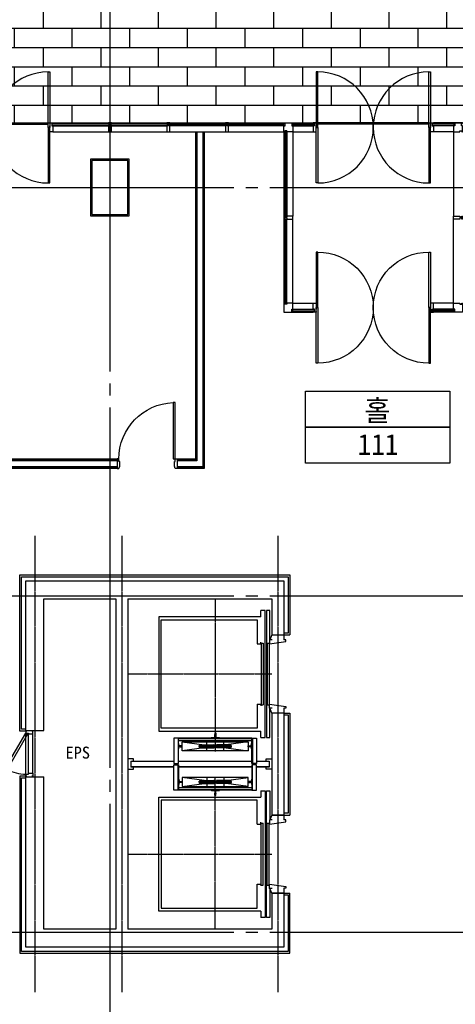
# Model space of a CAD drawing. Header units: millimetres. Extents: x 3753571 to 3837671, y -5256172 to -5196772.
# Tile 4 of 10: x 3784833 to 3792088, y -5235713 to -5219319. Entities that reach past the tile are written whole.
import ezdxf
from ezdxf.enums import TextEntityAlignment as Align

# ---------------------------------------------------------------- set-up
doc = ezdxf.new("R2010")
doc.units = ezdxf.units.MM
doc.header["$MEASUREMENT"] = 0
doc.linetypes.add('CEN', pattern=[66, 60, -2, 2, -2])
for name, color, linetype in [('CEN', 13, 'CEN'), ('CEN-1', 13, 'CEN'), ('DO', 7, 'CONTINUOUS'), ('door', 4, 'CONTINUOUS'), ('ELEV CAR', 8, 'CONTINUOUS'), ('FIN', 6, 'CONTINUOUS'), ('HA1', 8, 'CONTINUOUS'), ('RBO', 1, 'CONTINUOUS'), ('TE1', 3, 'CONTINUOUS'), ('TE2', 2, 'CONTINUOUS'), ('WA1', 2, 'CONTINUOUS'), ('WA3', 7, 'CONTINUOUS'), ('WIN1', 4, 'CONTINUOUS'), ('WIN2', 9, 'CONTINUOUS')]:
    doc.layers.add(name, color=color, linetype=linetype)
doc.styles.add('SDP-S', font='txt')
doc.styles.add('돋움체', font='txt')

# ---------------------------------------------------------------- blocks, each defined once
blk = doc.blocks.new('A$C64A614D3')
at = {"layer": 'ELEV CAR', "linetype": 'CEN'}
for p, q in [((1250, 0), (1250, -2400)), ((4250, 0), (4250, -2400)), ((0, -1455), (2540, -1455)), ((5500, -1455), (2960, -1455))]:
    blk.add_line(p, q, dxfattribs=at)
at = {"layer": 'ELEV CAR'}
for p, q in [((2700, -765), (2700, -49)), ((2800, -49), (2700, -49)), ((2706, -765), (2706, -49)), ((2794, -765), (2794, -49)), ((2800, -49), (2800, -765)), ((300, -2215), (300, -515)), ((300, -515), (2200, -515)), ((350, -555), (350, -2155)), ((2150, -555), (350, -555)), ((2150, -2155), (2150, -555)), ((2200, -515), (2200, -2215)), ((3300, -515), (3300, -2215)), ((5200, -515), (3300, -515)), ((3350, -2155), (3350, -555)), ((3350, -555), (5150, -555)), ((5150, -555), (5150, -2155)), ((5200, -2215), (5200, -515)), ((2318, -837), (2740, -837)), ((2324, -837), (2324, -2067)), ((2378, -904), (2528, -2005)), ((2378, -2005), (2528, -905)), ((2700, -2067), (2700, -843)), ((2706, -2067), (2706, -843)), ((3182, -837), (2760, -837)), ((2794, -2067), (2794, -843)), ((2800, -843), (2800, -2067)), ((3122, -904), (2972, -2005)), ((3122, -2005), (2972, -905)), ((3176, -837), (3176, -2067)), ((2428, -1192), (2428, -1436)), ((2428, -1192), (2432, -1192)), ((2428, -1192), (2432, -1192)), ((2428, -1192), (2432, -1192)), ((2428, -1192), (2432, -1192)), ((2432, -1192), (2432, -1436)), ((2432, -1192), (2432, -1195)), ((2432, -1192), (2432, -1195)), ((2438, -1194), (2441, -1194)), ((2438, -1194), (2441, -1194)), ((2438, -1194), (2438, -1434)), ((2438, -1194), (2444, -1194)), ((2438, -1194), (2444, -1194)), ((2444, -1194), (2444, -1434)), ((2450, -1194), (2450, -1434)), ((2456, -1194), (2450, -1194)), ((2456, -1194), (2450, -1194)), ((2453, -1449), (2453, -1179)), ((2456, -1194), (2453, -1194)), ((2456, -1194), (2453, -1194)), ((2456, -1194), (2456, -1434)), ((2468, -1194), (2462, -1194)), ((2462, -1194), (2462, -1434)), ((2462, -1194), (2462, -1434)), ((2468, -1194), (2465, -1194)), ((2468, -1194), (2468, -1434)), ((2475, -1192), (2474, -1195)), ((2475, -1192), (2474, -1195)), ((2478, -1192), (2475, -1192)), ((2478, -1192), (2475, -1192)), ((2475, -1192), (2475, -1436)), ((2478, -1192), (2475, -1192)), ((2478, -1192), (2475, -1192)), ((2478, -1192), (2478, -1436)), ((3022, -1192), (3025, -1192)), ((3022, -1192), (3025, -1192)), ((3022, -1192), (3022, -1436)), ((3022, -1192), (3025, -1192)), ((3022, -1192), (3025, -1192)), ((3025, -1192), (3026, -1195)), ((3025, -1192), (3025, -1436)), ((3025, -1192), (3026, -1195)), ((3032, -1194), (3032, -1434)), ((3032, -1194), (3038, -1194)), ((3032, -1194), (3035, -1194)), ((3038, -1194), (3038, -1434)), ((3038, -1194), (3038, -1434)), ((3044, -1194), (3044, -1434)), ((3044, -1194), (3047, -1194)), ((3044, -1194), (3047, -1194)), ((3044, -1194), (3050, -1194)), ((3044, -1194), (3050, -1194)), ((3047, -1449), (3047, -1179)), ((3050, -1194), (3050, -1434)), ((3062, -1194), (3056, -1194)), ((3062, -1194), (3056, -1194)), ((3056, -1194), (3056, -1434)), ((3062, -1194), (3059, -1194)), ((3062, -1194), (3059, -1194)), ((3062, -1194), (3062, -1434)), ((3072, -1192), (3068, -1192)), ((3072, -1192), (3068, -1192)), ((3068, -1192), (3068, -1436)), ((3068, -1192), (3068, -1195)), ((3072, -1192), (3068, -1192)), ((3072, -1192), (3068, -1192)), ((3068, -1192), (3068, -1195)), ((3072, -1192), (3072, -1436)), ((2229, -1464), (2229, -1449)), ((2231, -1447), (2260, -1447)), ((2231, -1466), (2260, -1466)), ((2303, -1450), (2263, -1450)), ((2263, -1463), (2303, -1463)), ((2310, -1393), (2308, -1445)), ((2308, -1468), (2310, -1513)), ((2318, -1388), (2315, -1388)), ((2318, -1388), (2315, -1388)), ((2318, -1524), (2318, -1388)), ((2517, -1314), (2389, -1314)), ((2428, -1436), (2432, -1436)), ((2428, -1436), (2432, -1436)), ((2428, -1719), (2428, -1474)), ((2428, -1474), (2432, -1474)), ((2428, -1474), (2432, -1474)), ((2432, -1436), (2432, -1433)), ((2432, -1719), (2432, -1474)), ((2432, -1474), (2432, -1477)), ((2438, -1434), (2444, -1434)), ((2438, -1434), (2444, -1434)), ((2456, -1434), (2450, -1434)), ((2453, -1461), (2453, -1731)), ((2468, -1434), (2462, -1434)), ((2475, -1436), (2474, -1433)), ((2475, -1474), (2474, -1477)), ((2478, -1436), (2475, -1436)), ((2478, -1436), (2475, -1436)), ((2475, -1719), (2475, -1474)), ((2478, -1474), (2475, -1474)), ((2478, -1474), (2475, -1474)), ((2478, -1719), (2478, -1474)), ((2983, -1314), (3111, -1314)), ((3022, -1436), (3025, -1436)), ((3022, -1436), (3025, -1436)), ((3022, -1719), (3022, -1474)), ((3022, -1474), (3025, -1474)), ((3022, -1474), (3025, -1474)), ((3025, -1436), (3026, -1433)), ((3025, -1719), (3025, -1474)), ((3025, -1474), (3026, -1477)), ((3032, -1434), (3038, -1434)), ((3044, -1434), (3050, -1434)), ((3047, -1461), (3047, -1731)), ((3062, -1434), (3056, -1434)), ((3062, -1434), (3056, -1434)), ((3068, -1436), (3068, -1433)), ((3072, -1436), (3068, -1436)), ((3072, -1436), (3068, -1436)), ((3068, -1719), (3068, -1474)), ((3072, -1474), (3068, -1474)), ((3072, -1474), (3068, -1474)), ((3068, -1474), (3068, -1477)), ((3072, -1719), (3072, -1474)), ((3182, -1524), (3182, -1388)), ((3182, -1388), (3185, -1388)), ((3182, -1388), (3185, -1388)), ((3190, -1393), (3192, -1445)), ((3192, -1468), (3190, -1513)), ((3197, -1450), (3237, -1450)), ((3237, -1463), (3197, -1463)), ((3269, -1447), (3240, -1447)), ((3269, -1466), (3240, -1466)), ((3271, -1464), (3271, -1449)), ((2310, -1513), (2310, -1520)), ((2315, -1524), (2318, -1524)), ((2517, -1596), (2389, -1596)), ((2438, -1476), (2444, -1476)), ((2438, -1476), (2444, -1476)), ((2438, -1716), (2438, -1476)), ((2444, -1716), (2444, -1476)), ((2450, -1716), (2450, -1476)), ((2456, -1476), (2450, -1476)), ((2456, -1716), (2456, -1476)), ((2468, -1476), (2462, -1476)), ((2462, -1716), (2462, -1476)), ((2462, -1716), (2462, -1476)), ((2468, -1716), (2468, -1476)), ((2983, -1596), (3111, -1596)), ((3032, -1476), (3038, -1476)), ((3032, -1716), (3032, -1476)), ((3038, -1716), (3038, -1476)), ((3038, -1716), (3038, -1476)), ((3044, -1716), (3044, -1476)), ((3044, -1476), (3050, -1476)), ((3050, -1716), (3050, -1476)), ((3062, -1476), (3056, -1476)), ((3062, -1476), (3056, -1476)), ((3056, -1716), (3056, -1476)), ((3062, -1716), (3062, -1476)), ((3185, -1524), (3182, -1524)), ((3190, -1513), (3190, -1520)), ((2428, -1719), (2432, -1719)), ((2428, -1719), (2432, -1719)), ((2428, -1719), (2432, -1719)), ((2428, -1719), (2432, -1719)), ((2432, -1719), (2432, -1715)), ((2432, -1719), (2432, -1715)), ((2438, -1716), (2441, -1716)), ((2438, -1716), (2441, -1716)), ((2438, -1716), (2444, -1716)), ((2438, -1716), (2444, -1716)), ((2456, -1716), (2450, -1716)), ((2456, -1716), (2450, -1716)), ((2456, -1716), (2453, -1716)), ((2456, -1716), (2453, -1716)), ((2468, -1716), (2462, -1716)), ((2468, -1716), (2465, -1716)), ((2475, -1719), (2474, -1715)), ((2475, -1719), (2474, -1715)), ((2478, -1719), (2475, -1719)), ((2478, -1719), (2475, -1719)), ((2478, -1719), (2475, -1719)), ((2478, -1719), (2475, -1719)), ((3022, -1719), (3025, -1719)), ((3022, -1719), (3025, -1719)), ((3022, -1719), (3025, -1719)), ((3022, -1719), (3025, -1719)), ((3025, -1719), (3026, -1715)), ((3025, -1719), (3026, -1715)), ((3032, -1716), (3035, -1716)), ((3032, -1716), (3038, -1716)), ((3044, -1716), (3047, -1716)), ((3044, -1716), (3047, -1716)), ((3044, -1716), (3050, -1716)), ((3044, -1716), (3050, -1716)), ((3062, -1716), (3056, -1716)), ((3062, -1716), (3056, -1716)), ((3062, -1716), (3059, -1716)), ((3062, -1716), (3059, -1716)), ((3068, -1719), (3068, -1715)), ((3068, -1719), (3068, -1715)), ((3072, -1719), (3068, -1719)), ((3072, -1719), (3068, -1719)), ((3072, -1719), (3068, -1719)), ((3072, -1719), (3068, -1719)), ((2318, -2073), (2740, -2073)), ((3182, -2073), (2760, -2073)), ((300, -2215), (195, -2215)), ((195, -2285), (195, -2215)), ((2305, -2285), (195, -2285)), ((350, -2155), (750, -2155)), ((750, -2215), (720, -2215)), ((735, -2220), (1765, -2220)), ((735, -2220), (735, -2255)), ((735, -2255), (1765, -2255)), ((750, -2155), (750, -2215)), ((1250, -2220), (1250, -2255)), ((1750, -2155), (2150, -2155)), ((1750, -2155), (1750, -2215)), ((1750, -2215), (1780, -2215)), ((1765, -2220), (1765, -2255)), ((2305, -2215), (2200, -2215)), ((2305, -2215), (2305, -2285)), ((2700, -2351), (2700, -2145)), ((2706, -2351), (2706, -2145)), ((2794, -2351), (2794, -2145)), ((2800, -2145), (2800, -2351)), ((3195, -2215), (3300, -2215)), ((3195, -2215), (3195, -2285)), ((3195, -2285), (5305, -2285)), ((3750, -2155), (3350, -2155)), ((3750, -2215), (3720, -2215)), ((4765, -2220), (3735, -2220)), ((3735, -2220), (3735, -2255)), ((4765, -2255), (3735, -2255)), ((3750, -2155), (3750, -2215)), ((4250, -2220), (4250, -2255)), ((5150, -2155), (4750, -2155)), ((4750, -2155), (4750, -2215)), ((4750, -2215), (4780, -2215)), ((4765, -2220), (4765, -2255)), ((5200, -2215), (5305, -2215)), ((5305, -2285), (5305, -2215)), ((195, -2310), (2305, -2310)), ((195, -2365), (195, -2310)), ((680, -2365), (195, -2365)), ((600, -2400), (680, -2365)), ((600, -2400), (600, -2600)), ((600, -2600), (600, -2400)), ((735, -2320), (1765, -2320)), ((735, -2320), (735, -2355)), ((735, -2355), (1765, -2355)), ((1250, -2310), (1250, -2355)), ((1765, -2320), (1765, -2355)), ((2305, -2365), (1820, -2365)), ((1900, -2400), (1820, -2365)), ((1900, -2600), (1900, -2400)), ((1900, -2400), (1900, -2600)), ((2305, -2310), (2305, -2365)), ((2800, -2351), (2700, -2351)), ((5305, -2310), (3195, -2310)), ((3195, -2310), (3195, -2365)), ((3195, -2365), (3680, -2365)), ((3600, -2400), (3680, -2365)), ((3600, -2600), (3600, -2400)), ((4765, -2320), (3735, -2320)), ((3735, -2320), (3735, -2355)), ((4765, -2355), (3735, -2355)), ((4250, -2310), (4250, -2355)), ((4765, -2320), (4765, -2355)), ((4820, -2365), (5305, -2365)), ((4900, -2400), (4820, -2365)), ((4900, -2400), (4900, -2600)), ((5305, -2365), (5305, -2310)), ((681, -2600), (600, -2600)), ((1900, -2600), (1819, -2600)), ((3681, -2600), (3600, -2600)), ((4900, -2600), (4819, -2600))]:
    blk.add_line(p, q, dxfattribs=at)
for points in [[(2800, -94), (2837, -94), (2837, 0), (2663, 0), (2663, -94), (2700, -94)], [(680, -2401), (680, -2361), (750, -2361), (711, -2630), (681, -2630), (681, -2600)], [(1820, -2401), (1820, -2361), (1750, -2361), (1789, -2630), (1819, -2630), (1819, -2600)], [(2800, -2306), (2837, -2306), (2837, -2400), (2663, -2400), (2663, -2306), (2700, -2306)], [(3680, -2401), (3680, -2361), (3750, -2361), (3711, -2630), (3681, -2630), (3681, -2600)], [(4820, -2401), (4820, -2361), (4750, -2361), (4789, -2630), (4819, -2630), (4819, -2600)]]:
    blk.add_lwpolyline(points, dxfattribs=at)
for points in [[(2318, -765), (2740, -765), (2740, -843), (2318, -843)], [(3182, -765), (2760, -765), (2760, -843), (3182, -843)], [(2318, -837), (2358, -837), (2358, -2067), (2318, -2067)], [(2528, -905), (2378, -905), (2378, -2005), (2528, -2005)], [(2408, -843), (2497, -843), (2497, -851), (2458, -855), (2458, -871), (2461, -873), (2461, -905), (2445, -905), (2445, -873), (2448, -871), (2448, -855), (2408, -851)], [(2972, -905), (3122, -905), (3122, -2005), (2972, -2005)], [(3092, -843), (3002, -843), (3002, -851), (3042, -855), (3042, -871), (3039, -873), (3039, -905), (3055, -905), (3055, -873), (3052, -871), (3052, -855), (3092, -851)], [(3182, -837), (3142, -837), (3142, -2067), (3182, -2067)], [(2318, -2145), (2740, -2145), (2740, -2067), (2318, -2067)], [(2408, -2067), (2497, -2067), (2497, -2060), (2458, -2056), (2458, -2039), (2461, -2037), (2461, -2005), (2445, -2005), (2445, -2037), (2448, -2039), (2448, -2056), (2408, -2060)], [(3182, -2145), (2760, -2145), (2760, -2067), (3182, -2067)], [(3092, -2067), (3002, -2067), (3002, -2060), (3042, -2056), (3042, -2039), (3039, -2037), (3039, -2005), (3055, -2005), (3055, -2037), (3052, -2039), (3052, -2056), (3092, -2060)]]:
    blk.add_lwpolyline(points, close=True, dxfattribs=at)
for centre, radius, start, end in [((2435, -1194), 3, 190.2367, 0), ((2435, -1194), 3, 190.2367, 0), ((2447, -1194), 3, 180, 0), ((2447, -1194), 3, 180, 0), ((2459, -1194), 3, 180, 0), ((2459, -1194), 3, 180, 0), ((2471, -1194), 3, 180, 349.7633), ((2471, -1194), 3, 180, 349.7633), ((3029, -1194), 3, 190.2367, 0), ((3029, -1194), 3, 190.2367, 0), ((3041, -1194), 3, 180, 0), ((3041, -1194), 3, 180, 0), ((3053, -1194), 3, 180, 0), ((3053, -1194), 3, 180, 0), ((3065, -1194), 3, 180, 349.7633), ((3065, -1194), 3, 180, 349.7633), ((2231, -1449), 2, 90, 180), ((2231, -1449), 2, 90, 180), ((2231, -1464), 2, 180, 270), ((2231, -1464), 2, 180, 270), ((2263, -1447), 3, 180, 270), ((2263, -1466), 3, 90, 180), ((2303, -1445), 5, 270, 356.6174), ((2303, -1468), 5, 3.3826, 90), ((2315, -1394), 5, 90, 176.6174), ((2315, -1394), 5, 90, 176.6174), ((2315, -1394), 5, 90, 176.6174), ((2435, -1434), 3, 0, 169.7633), ((2447, -1434), 3, 0, 180), ((2459, -1434), 3, 0, 180), ((2471, -1434), 3, 10.2367, 180), ((3029, -1434), 3, 0, 169.7633), ((3041, -1434), 3, 0, 180), ((3053, -1434), 3, 0, 180), ((3065, -1434), 3, 10.2367, 180), ((3185, -1394), 5, 3.3826, 90), ((3185, -1394), 5, 3.3826, 90), ((3185, -1394), 5, 3.3826, 90), ((3197, -1445), 5, 183.3826, 270), ((3197, -1468), 5, 90, 176.6174), ((3237, -1447), 3, 270, 0), ((3237, -1466), 3, 0, 90), ((3269, -1449), 2, 0, 90), ((3269, -1449), 2, 0, 90), ((3269, -1464), 2, 270, 0), ((3269, -1464), 2, 270, 0), ((2315, -1520), 5, 183.3826, 270), ((2435, -1476), 3, 190.2367, 0), ((2447, -1476), 3, 180, 0), ((2459, -1476), 3, 180, 0), ((2471, -1476), 3, 180, 349.7633), ((3029, -1476), 3, 190.2367, 0), ((3041, -1476), 3, 180, 0), ((3053, -1476), 3, 180, 0), ((3065, -1476), 3, 180, 349.7633), ((3185, -1520), 5, 270, 356.6174), ((2435, -1716), 3, 0, 169.7633), ((2435, -1716), 3, 0, 169.7633), ((2447, -1716), 3, 0, 180), ((2447, -1716), 3, 0, 180), ((2459, -1716), 3, 0, 180), ((2459, -1716), 3, 0, 180), ((2471, -1716), 3, 10.2367, 180), ((2471, -1716), 3, 10.2367, 180), ((3029, -1716), 3, 0, 169.7633), ((3029, -1716), 3, 0, 169.7633), ((3041, -1716), 3, 0, 180), ((3041, -1716), 3, 0, 180), ((3053, -1716), 3, 0, 180), ((3053, -1716), 3, 0, 180), ((3065, -1716), 3, 10.2367, 180), ((3065, -1716), 3, 10.2367, 180)]:
    blk.add_arc(centre, radius, start, end, dxfattribs=at)
blk = doc.blocks.new('D_750')
at = {"layer": 'DO', "color": 8}
for p, q in [((572803, -959540), (573487, -959540)), ((572818, -959588), (573472, -959588)), ((572818, -959660), (573472, -959660))]:
    blk.add_line(p, q, dxfattribs=at)
at = {"layer": 'DO'}
for points in [[(573487, -959540), (573469, -959571), (572878, -959229), (572895, -959199), (573487, -959540)], [(572770, -959560), (572770, -959540), (572803, -959540), (572803, -959588), (572818, -959588), (572818, -959660), (572770, -959660), (572770, -959640)], [(573520, -959560), (573520, -959540), (573487, -959540), (573487, -959588), (573472, -959588), (573472, -959660), (573520, -959660), (573520, -959640)]]:
    blk.add_lwpolyline(points, dxfattribs=at)
at = {"layer": 'DO', "color": 8}
blk.add_arc((573487, -959540), 684, 152.9331, 180, dxfattribs=at)
blk = doc.blocks.new('CW-1')
at = {"layer": 'door'}
for points in [[(704860, -1026992), (704879, -1026992), (704879, -1026980), (704829, -1026980), (704829, -1026992), (704848, -1026992)], [(704848, -1027028), (704829, -1027028), (704829, -1027130), (704879, -1027130), (704879, -1027028), (704860, -1027028)], [(704848, -1026992), (704848, -1027028)], [(704860, -1026992), (704860, -1027028)]]:
    blk.add_lwpolyline(points, dxfattribs=at)
blk = doc.blocks.new('D_1000 (160)')
at = {"layer": 'DO'}
for points in [[(734025, -989767), (734025, -989847), (734010, -989847), (734010, -989887), (733980, -989887), (733980, -989727), (734010, -989727), (734025, -989767)], [(734935, -989767), (734935, -989847), (734950, -989847), (734950, -989887), (734980, -989887), (734980, -989727), (734950, -989727), (734935, -989767)]]:
    blk.add_lwpolyline(points, dxfattribs=at)
blk.add_lwpolyline([(734950, -989887), (734950, -990826), (734915, -990826), (734915, -989887)], close=True, dxfattribs=at)
blk.add_arc((734950, -989887), 940, 180, 267.8662, dxfattribs=at)
blk = doc.blocks.new('CW-3')
at = {"layer": 'door'}
for points in [[(723064, -1003919), (723045, -1003919), (723045, -1003817), (723095, -1003817), (723095, -1003919), (723095, -1003919)], [(723095, -1003955), (723095, -1003955), (723095, -1003967), (723045, -1003967), (723045, -1003955), (723064, -1003955)], [(723064, -1003955), (723064, -1003919)], [(723095, -1003955), (723095, -1003919)]]:
    blk.add_lwpolyline(points, dxfattribs=at)
blk = doc.blocks.new('DO_2000')
at = {"layer": 'HA1'}
for p, q in [((636242, -1005289), (636242, -1005439)), ((636267, -1005419), (638117, -1005419)), ((636267, -1005439), (638117, -1005439))]:
    blk.add_line(p, q, dxfattribs=at)
at = {"layer": 'WIN1'}
for points in [[(636267, -1004439), (636242, -1004439), (636242, -1005364), (636267, -1005364)], [(638117, -1004439), (638142, -1004439), (638142, -1005364), (638117, -1005364)], [(636267, -1006289), (636242, -1006289), (636242, -1005364), (636267, -1005364)], [(638117, -1006289), (638142, -1006289), (638142, -1005364), (638117, -1005364)]]:
    blk.add_lwpolyline(points, close=True, dxfattribs=at)
for centre, start, end in [((636267, -1005364), 270, 90), ((638117, -1005364), 90, 270)]:
    blk.add_arc(centre, 925, start, end, dxfattribs=at)
at = {"layer": 'HA1'}
blk.add_blockref('CW-3', (-86853, -1472), dxfattribs=at)
at = {"layer": 'HA1', "xscale": -1}
blk.add_blockref('CW-3', (1361237, -1472), dxfattribs=at)
blk = doc.blocks.new('d_1900 1')
at = {"layer": 'HA1'}
blk.add_line((723707, -1182920), (723707, -1182770), dxfattribs=at)
at = {"layer": 'WIN1'}
for points in [[(721832, -1181920), (721807, -1181920), (721807, -1182845), (721832, -1182845)], [(723682, -1181920), (723707, -1181920), (723707, -1182845), (723682, -1182845)], [(721832, -1183770), (721807, -1183770), (721807, -1182845), (721832, -1182845)], [(723682, -1183770), (723707, -1183770), (723707, -1182845), (723682, -1182845)]]:
    blk.add_lwpolyline(points, close=True, dxfattribs=at)
for centre, start, end in [((721832, -1182845), 270, 90), ((723682, -1182845), 90, 270)]:
    blk.add_arc(centre, 925, start, end, dxfattribs=at)
at = {"layer": 'HA1', "xscale": -1, "rotation": 180}
blk.add_blockref('CW-3', (-1288, -2186737), dxfattribs=at)
at = {"layer": 'HA1', "rotation": 180}
blk.add_blockref('CW-3', (1446802, -2186737), dxfattribs=at)

msp = doc.modelspace()

# ---------------------------------------------------------------- hatches: boundary and pattern name
at = {"layer": 'HA1', "ltscale": 1000}
h = msp.add_hatch(dxfattribs=at)
h.set_pattern_fill('AR-BRSTD', color=256, scale=120)
h.set_pattern_definition([(0, (2862666.85, -4093561.58), (0, 320.04), []), (90, (2862666.85, -4093561.6), (-480, 320.04), [320.04, -320.04])])
h.paths.add_polyline_path([(3778334.29, -5217262.953), (3772534.29, -5217262.953), (3772534.29, -5221037.953), (3776259.29, -5221037.953), (3776259.29, -5242387.953), (3772534.29, -5242387.953), (3772534.29, -5247162.953), (3815734.29, -5247162.953), (3815734.29, -5217262.953), (3802234.29, -5217262.953)])
h.paths.add_polyline_path([(3810809.29, -5221037.953), (3810809.29, -5242387.953), (3792209.289, -5242387.953), (3792209.289, -5243887.952), (3789234.29, -5243887.953), (3789234.29, -5242387.953), (3777459.29, -5242387.953), (3777459.29, -5221037.953)], flags=16)
h.paths.add_polyline_path([(3786634.29, -5221662.953), (3786634.29, -5222562.953), (3786034.29, -5222562.953), (3786034.29, -5221662.953)], flags=0)
h.paths.add_polyline_path([(3793834.29, -5221662.953), (3794434.29, -5221662.953), (3794434.29, -5222562.953), (3793934.29, -5222562.953), (3793934.29, -5226662.953), (3794434.29, -5226662.953), (3794434.29, -5226762.953), (3793834.29, -5226762.953), (3793834.29, -5222562.953)], flags=0)
h.paths.add_polyline_path([(3778834.29, -5221662.953), (3778834.29, -5222562.953), (3778234.29, -5222562.953), (3778234.29, -5221662.953)], flags=0)
h.paths.add_polyline_path([(3785084.29, -5228562.953), (3789334.29, -5228562.953), (3789334.29, -5229562.953), (3789234.29, -5229562.953), (3789134.29, -5229562.953), (3789134.29, -5230862.953), (3789234.29, -5230862.953), (3789334.29, -5230862.953), (3789334.29, -5232562.953), (3789234.29, -5232562.953), (3789134.29, -5232562.953), (3789134.29, -5233862.953), (3789234.29, -5233862.953), (3789334.29, -5233862.953), (3789334.29, -5234862.953), (3785084.29, -5234862.953)], flags=0)
h.paths.add_polyline_path([(3789304.29, -5228592.953), (3789304.29, -5229532.953), (3789234.29, -5229532.953), (3789234.29, -5228662.953), (3786534.29, -5228662.953), (3786534.29, -5234762.953), (3789234.29, -5234762.953), (3789234.29, -5233892.953), (3789304.29, -5233892.953), (3789304.29, -5234832.953), (3784864.29, -5234832.953), (3784864.29, -5231942.953), (3784934.29, -5231942.953), (3784934.29, -5234762.953), (3786534.29, -5234762.953), (3786534.29, -5228662.953), (3784934.29, -5228662.953), (3784934.29, -5231132.953), (3784864.29, -5231132.953), (3784864.29, -5228592.953)], flags=0)
h.paths.add_polyline_path([(3782889.29, -5228562.953), (3782934.29, -5228562.953), (3783084.29, -5228562.953), (3783084.29, -5229982.953), (3782984.29, -5229982.953), (3782889.29, -5229982.953), (3782889.29, -5231082.953), (3782984.29, -5231082.953), (3783084.29, -5231082.953), (3783084.29, -5232342.953), (3782984.29, -5232342.953), (3782889.29, -5232342.953), (3782889.29, -5233442.953), (3782993.332, -5233442.953), (3783093.332, -5233442.953), (3783084.29, -5234862.953), (3782889.29, -5234862.953), (3782889.29, -5234762.953), (3778834.29, -5234762.953), (3778134.29, -5234762.953), (3778134.29, -5234262.953), (3778834.29, -5234262.953), (3778834.29, -5234572.953), (3782794.29, -5234572.953), (3782803.332, -5233472.953), (3782889.29, -5233472.953), (3782889.29, -5232342.953), (3782764.29, -5232342.953), (3782764.29, -5231837.953), (3781624.29, -5231837.953), (3781624.29, -5233442.953), (3781474.29, -5233442.953), (3780874.29, -5233442.953), (3780874.29, -5231837.953), (3779409.29, -5231837.953), (3779409.29, -5233037.953), (3779379.29, -5233037.953), (3779259.29, -5233037.953), (3779259.29, -5233007.953, 0.052994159), (3779245.885, -5232881.833), (3778667.054, -5233036.931), (3778659.29, -5233007.953), (3778659.29, -5233037.953), (3778509.29, -5233037.953), (3778359.29, -5233037.953), (3778359.29, -5233007.953, 0.052994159), (3778345.885, -5232881.833), (3777767.054, -5233036.931), (3777759.29, -5233007.953), (3778338.845, -5232852.661), (3778346.61, -5232881.639), (3778345.885, -5232881.833, -0.052994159), (3778359.29, -5233007.953), (3778479.29, -5233007.953), (3778479.29, -5231837.953), (3781474.29, -5231837.953), (3781474.29, -5233442.953), (3781624.29, -5233442.953), (3781624.29, -5231837.953), (3782764.29, -5231837.953), (3782764.29, -5232342.953), (3782889.29, -5232342.953), (3782889.29, -5231082.953), (3782764.29, -5231082.953), (3782764.29, -5231587.953), (3781624.29, -5231587.953), (3781624.29, -5229982.953), (3781474.29, -5229982.953), (3781474.29, -5231587.953), (3778479.29, -5231587.953), (3778479.29, -5231467.953), (3778479.29, -5230417.953), (3778359.29, -5230417.953, -0.052994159), (3778345.885, -5230544.072), (3778346.61, -5230544.266), (3778338.845, -5230573.244), (3777759.29, -5230417.953), (3777609.29, -5230417.953), (3777609.29, -5230387.953), (3777759.29, -5230387.953), (3777759.29, -5230417.953), (3777767.054, -5230388.975), (3778345.885, -5230544.072, 0.052994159), (3778359.29, -5230417.953), (3778359.29, -5230387.953), (3778509.29, -5230387.953), (3778659.29, -5230387.953), (3778659.29, -5230417.953), (3778667.054, -5230388.975), (3779245.885, -5230544.072, 0.052994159), (3779259.29, -5230417.953), (3779259.29, -5230387.953), (3779409.29, -5230387.953), (3779409.29, -5230417.953), (3779409.29, -5231587.953), (3780874.29, -5231587.953), (3780874.29, -5229982.953), (3781474.29, -5229982.953), (3781624.29, -5229982.953), (3781624.29, -5231587.953), (3782764.29, -5231587.953), (3782764.29, -5231082.953), (3782889.29, -5231082.953), (3782889.29, -5229952.953), (3782794.29, -5229952.953), (3782794.29, -5228852.953), (3778834.29, -5228852.953), (3778834.29, -5229162.953), (3778134.29, -5229162.953), (3778134.29, -5228662.953), (3778834.29, -5228662.953), (3782889.29, -5228662.953)], flags=0)
h.paths.add_polyline_path([(3792384.29, -5228562.953), (3795384.29, -5228562.953), (3795384.29, -5231162.953), (3798884.29, -5231162.953), (3798884.29, -5231062.953), (3799334.542, -5231062.953), (3799334.542, -5231162.953), (3795384.29, -5231162.953), (3795384.29, -5234862.953), (3792384.29, -5234862.953)], flags=0)
h.paths.add_polyline_path([(3795854.29, -5228592.953), (3795854.29, -5228662.953), (3792584.29, -5228662.953), (3792584.29, -5234762.953), (3795954.29, -5234762.953), (3795954.29, -5234832.953), (3792414.29, -5234832.953), (3792414.29, -5228592.953)], flags=0)
h.paths.add_polyline_path([(3782984.29, -5231112.953), (3783054.29, -5231112.953), (3783054.29, -5232312.953), (3782984.29, -5232312.953)], flags=0)
h.paths.add_polyline_path([(3789234.29, -5230892.953), (3789304.29, -5230892.953), (3789304.29, -5232532.953), (3789234.29, -5232532.953)], flags=0)
h.paths.add_polyline_path([(3779379.29, -5231467.953), (3779379.29, -5231587.953), (3778509.29, -5231587.953), (3778509.29, -5231467.953)], flags=0)
h.paths.add_polyline_path([(3796914.29, -5228592.953), (3799554.29, -5228592.953), (3799554.29, -5228662.953), (3796914.29, -5228662.953)], flags=0)
h.paths.add_polyline_path([(3801634.29, -5221662.953), (3802234.29, -5221662.953), (3802234.29, -5222562.953), (3801634.29, -5222562.953)], flags=0)
h.paths.add_polyline_path([(3800614.29, -5228592.953), (3802154.29, -5228592.953), (3802154.29, -5228662.953), (3801584.29, -5228662.953), (3801584.29, -5234762.953), (3803184.29, -5234762.953), (3803184.29, -5228662.953), (3802964.29, -5228662.953), (3802964.29, -5228592.953), (3803404.29, -5228592.953), (3803404.29, -5234832.953), (3796764.29, -5234832.953), (3796764.29, -5234762.953), (3801584.29, -5234762.953), (3801584.29, -5228662.953), (3800614.29, -5228662.953)], flags=0)
h.paths.add_polyline_path([(3793834.29, -5236662.953), (3794434.29, -5236662.953), (3794434.29, -5236762.953), (3793934.29, -5236762.953), (3793934.29, -5240862.953), (3794434.29, -5240862.953), (3794434.29, -5241762.953), (3793834.29, -5241762.953), (3793834.29, -5240862.953)], flags=0)
h.paths.add_polyline_path([(3786634.29, -5240862.953), (3786634.29, -5241762.953), (3786034.29, -5241762.953), (3786034.29, -5240862.953)], flags=0)
h.paths.add_polyline_path([(3778834.29, -5240862.953), (3778834.29, -5241762.953), (3778234.29, -5241762.953), (3778234.29, -5240862.953)], flags=0)
h.paths.add_polyline_path([(3809434.29, -5221662.953), (3810034.29, -5221662.953), (3810034.29, -5222562.953), (3809434.29, -5222562.953)], flags=0)
h.paths.add_polyline_path([(3809434.29, -5228662.953), (3810134.29, -5228662.953), (3810134.29, -5229162.953), (3809434.29, -5229162.953)], flags=0)
h.paths.add_polyline_path([(3801634.29, -5240862.953), (3802234.29, -5240862.953), (3802234.29, -5241762.953), (3801634.29, -5241762.953)], flags=0)
h.paths.add_polyline_path([(3809434.29, -5234262.953), (3810134.29, -5234262.953), (3810134.29, -5234762.953), (3809434.29, -5234762.953)], flags=0)
h.paths.add_polyline_path([(3809434.29, -5240862.953), (3810034.29, -5240862.953), (3810034.29, -5241762.953), (3809434.29, -5241762.953)], flags=0)

# ---------------------------------------------------------------- linework, layer by layer
at = {"layer": 'CEN', "ltscale": 100}
for p, q in [((3786334.29, -5205977.477), (3786334.29, -5250325.917)), ((3769198.874, -5222112.953), (3820057.54, -5222112.953)), ((3769198.874, -5228912.953), (3820057.54, -5228912.953)), ((3769198.874, -5234512.953), (3820057.54, -5234512.953))]:
    msp.add_line(p, q, dxfattribs=at)
at = {"layer": 'CEN-1'}
for p, q in [((3785084.29, -5227912.953), (3785084.29, -5235512.953)), ((3786534.29, -5227912.953), (3786534.29, -5235512.953)), ((3789134.29, -5227912.953), (3789134.29, -5235512.953))]:
    msp.add_line(p, q, dxfattribs=at)
at = {"layer": 'FIN'}
for points in [[(3787760.29, -5221187.953), (3787760.29, -5226638.953), (3787454.29, -5226638.953), (3787454.29, -5226662.953)], [(3787772.29, -5221187.953), (3787772.29, -5226650.953), (3787454.29, -5226650.953)], [(3787454.29, -5226762.953), (3787454.29, -5226786.953), (3787908.29, -5226786.953), (3787908.29, -5221187.953)], [(3787454.29, -5226774.953), (3787896.29, -5226774.953), (3787896.29, -5221187.953)], [(3786454.29, -5226662.953), (3786454.29, -5226638.953), (3777609.29, -5226638.953)], [(3786454.29, -5226650.953), (3777609.29, -5226650.953)], [(3777609.29, -5226786.953), (3786454.29, -5226786.953), (3786454.29, -5226762.953)], [(3777609.29, -5226774.953), (3786454.29, -5226774.953)], [(3784934.29, -5231162.953), (3784834.29, -5231162.953), (3784834.29, -5228562.953), (3789334.29, -5228562.953), (3789334.29, -5229562.953)], [(3784934.29, -5231132.953), (3784864.29, -5231132.953), (3784864.29, -5228592.953), (3789304.29, -5228592.953), (3789304.29, -5229532.953), (3789234.29, -5229532.953)], [(3789234.29, -5229562.953), (3789334.29, -5229562.953)], [(3789234.29, -5230862.953), (3789334.29, -5230862.953)], [(3789234.29, -5230892.953), (3789304.29, -5230892.953), (3789304.29, -5232532.953), (3789234.29, -5232532.953)], [(3789334.29, -5230862.953), (3789334.29, -5232562.953)], [(3784934.29, -5231912.953), (3784834.29, -5231912.953), (3784834.29, -5234862.953), (3789334.29, -5234862.953), (3789334.29, -5233862.953)], [(3789234.29, -5233892.953), (3789304.29, -5233892.953), (3789304.29, -5234832.953), (3784864.29, -5234832.953), (3784864.29, -5231942.953), (3784934.29, -5231942.953)], [(3789234.29, -5232562.953), (3789334.29, -5232562.953)], [(3789234.29, -5233862.953), (3789334.29, -5233862.953)]]:
    msp.add_lwpolyline(points, dxfattribs=at)
msp.add_lwpolyline([(3786014.29, -5222582.953), (3786654.29, -5222582.953), (3786654.29, -5221642.953), (3786014.29, -5221642.953)], close=True, dxfattribs=at)
at = {"layer": 'HA1'}
for p, q in [((3783459.289, -5221037.953), (3785309.289, -5221037.953)), ((3783459.289, -5221057.953), (3785309.289, -5221057.953))]:
    msp.add_line(p, q, dxfattribs=at)
at = {"layer": 'HA1', "ltscale": 1000}
msp.add_lwpolyline([(3789234.29, -5243887.953), (3789234.29, -5242387.953), (3777459.29, -5242387.953), (3777459.29, -5221037.953), (3810809.29, -5221037.953), (3810809.29, -5221037.953), (3810809.29, -5242387.953), (3792209.289, -5242387.953), (3792209.289, -5243887.952), (3789234.29, -5243887.953)], dxfattribs=at)
at = {"layer": 'RBO'}
for points in [[(3789594.635, -5226104.845), (3789594.635, -5225504.845), (3791994.635, -5225504.845), (3791994.635, -5226104.845)], [(3789594.635, -5226704.845), (3789594.635, -5226104.845), (3791994.635, -5226104.845), (3791994.635, -5226704.845)]]:
    msp.add_lwpolyline(points, close=True, dxfattribs=at)
at = {"layer": 'WA1'}
for p, q in [((3786434.29, -5228962.953), (3786434.29, -5234462.953)), ((3786634.29, -5228962.953), (3786634.29, -5234462.953)), ((3789034.29, -5229562.953), (3789234.29, -5229562.953)), ((3789234.29, -5230862.953), (3789034.29, -5230862.953)), ((3784934.29, -5231152.953), (3785234.29, -5231152.953)), ((3784934.29, -5231922.953), (3785234.29, -5231922.953)), ((3789034.29, -5232562.953), (3789234.29, -5232562.953)), ((3789234.29, -5233862.953), (3789034.29, -5233862.953))]:
    msp.add_line(p, q, dxfattribs=at)
msp.add_lwpolyline([(3786034.29, -5222562.953), (3786634.29, -5222562.953), (3786634.29, -5221662.953), (3786034.29, -5221662.953)], close=True, dxfattribs=at)
for points in [[(3784934.29, -5231152.953), (3784934.29, -5228662.953), (3789234.29, -5228662.953), (3789234.29, -5229562.953)], [(3785234.29, -5231152.953), (3785234.29, -5228962.953), (3786434.29, -5228962.953)], [(3786634.29, -5228962.953), (3789034.29, -5228962.953), (3789034.29, -5229562.953)], [(3789034.29, -5230862.953), (3789034.29, -5232562.953)], [(3789234.29, -5230862.953), (3789234.29, -5232562.953)], [(3789234.29, -5233862.953), (3789234.29, -5234762.953), (3784934.29, -5234762.953), (3784934.29, -5231922.953)], [(3786434.29, -5234462.953), (3785234.29, -5234462.953), (3785234.29, -5231922.953)], [(3789034.29, -5233862.953), (3789034.29, -5234462.953), (3786634.29, -5234462.953)]]:
    msp.add_lwpolyline(points, dxfattribs=at)
at = {"layer": 'WA3'}
for p, q in [((3786454.29, -5226662.953), (3786454.29, -5226762.953)), ((3787454.29, -5226662.953), (3787454.29, -5226762.953))]:
    msp.add_line(p, q, dxfattribs=at)
for points in [[(3787784.29, -5221187.953), (3787784.29, -5226662.953), (3787454.29, -5226662.953)], [(3787884.29, -5221187.953), (3787884.29, -5226762.953), (3787454.29, -5226762.953)], [(3786454.29, -5226662.953), (3777609.29, -5226662.953)], [(3786454.29, -5226762.953), (3777609.29, -5226762.953)]]:
    msp.add_lwpolyline(points, dxfattribs=at)
at = {"layer": 'WIN1'}
for p, q in [((3785365.289, -5221067.953), (3786327.642, -5221067.953)), ((3786308.642, -5221049.953), (3785384.289, -5221049.953)), ((3785384.289, -5221085.953), (3786308.643, -5221085.953)), ((3786340.29, -5221067.953), (3787302.643, -5221067.953)), ((3787283.643, -5221049.953), (3786359.29, -5221049.953)), ((3786359.29, -5221085.953), (3787283.643, -5221085.953)), ((3787315.289, -5221067.953), (3788277.643, -5221067.953)), ((3788258.643, -5221085.953), (3787334.289, -5221085.953)), ((3787334.29, -5221049.953), (3788258.643, -5221049.953)), ((3788290.289, -5221067.953), (3789253.289, -5221067.953)), ((3789234.289, -5221085.953), (3788309.289, -5221085.953)), ((3788309.29, -5221049.953), (3789234.29, -5221049.953)), ((3789740.79, -5221067.953), (3789365.29, -5221067.953)), ((3789384.289, -5221049.953), (3789721.79, -5221049.953)), ((3789384.289, -5221085.953), (3789721.79, -5221085.953)), ((3791702.789, -5221067.953), (3792078.289, -5221067.953)), ((3792059.289, -5221049.953), (3791721.789, -5221049.953)), ((3792059.289, -5221085.953), (3791721.789, -5221085.953)), ((3789246.289, -5221168.953), (3789246.289, -5222606.953)), ((3789246.29, -5222487.953), (3789246.289, -5221237.953)), ((3789264.289, -5221168.953), (3789264.289, -5222606.953)), ((3789282.289, -5221168.953), (3789282.289, -5222606.953)), ((3789246.289, -5224056.952), (3789246.289, -5222637.953)), ((3789264.289, -5224056.952), (3789264.289, -5222637.953)), ((3789282.289, -5224056.952), (3789282.289, -5222637.953)), ((3789740.79, -5224157.953), (3789365.29, -5224157.953)), ((3789384.289, -5224139.953), (3789721.79, -5224139.953)), ((3789384.289, -5224175.953), (3789721.79, -5224175.953)), ((3791702.789, -5224157.953), (3792078.289, -5224157.953)), ((3792059.289, -5224139.953), (3791721.789, -5224139.953)), ((3792059.289, -5224175.953), (3791721.789, -5224175.953))]:
    msp.add_line(p, q, dxfattribs=at)
for points in [[(3785309.289, -5220187.953), (3785334.289, -5220187.953), (3785334.289, -5221112.953), (3785309.289, -5221112.953)], [(3785309.289, -5222037.953), (3785334.289, -5222037.953), (3785334.289, -5221112.953), (3785309.289, -5221112.953)]]:
    msp.add_lwpolyline(points, close=True, dxfattribs=at)
for points in [[(3789384.289, -5221049.953), (3789365.29, -5221049.953), (3789365.29, -5221085.953), (3789384.289, -5221085.953), (3789384.29, -5221187.953), (3789282.289, -5221187.953), (3789282.289, -5221168.953), (3789246.289, -5221168.953), (3789246.289, -5221187.953), (3789234.29, -5221187.953), (3789234.29, -5221085.953), (3789253.289, -5221085.953), (3789253.289, -5221049.953), (3789234.29, -5221049.953), (3789234.29, -5221037.953), (3789384.289, -5221037.953)], [(3789384.289, -5221037.953), (3789384.289, -5221049.953)], [(3792059.289, -5221037.953), (3792059.289, -5221049.953)], [(3792209.289, -5221049.953), (3792209.289, -5221037.953), (3792059.289, -5221037.953)], [(3792059.289, -5221049.953), (3792078.289, -5221049.953), (3792078.289, -5221085.953), (3792059.289, -5221085.953), (3792059.289, -5221187.953), (3792161.289, -5221187.953), (3792161.289, -5221168.953), (3792197.289, -5221168.953), (3792197.289, -5221187.953), (3792209.289, -5221187.953), (3792209.289, -5221085.953), (3792190.29, -5221085.953), (3792190.29, -5221049.953), (3792209.29, -5221049.953)], [(3789384.289, -5224175.953), (3789365.29, -5224175.953), (3789365.29, -5224139.953), (3789384.289, -5224139.953), (3789384.29, -5224037.952), (3789282.289, -5224037.952), (3789282.289, -5224056.952), (3789246.289, -5224056.952), (3789246.289, -5224037.952), (3789234.29, -5224037.952), (3789234.29, -5224187.952), (3789384.289, -5224187.952)], [(3792059.489, -5224175.953), (3792078.489, -5224175.953), (3792078.489, -5224139.953), (3792059.289, -5224139.953), (3792059.289, -5224037.953), (3792161.289, -5224037.953), (3792161.289, -5224056.952), (3792197.289, -5224056.952), (3792197.289, -5224037.953), (3792209.289, -5224037.953), (3792209.289, -5224187.953), (3792059.289, -5224187.953)], [(3789384.289, -5224187.952), (3789384.289, -5224157.953)], [(3792059.289, -5224187.953), (3792059.289, -5224175.953)]]:
    msp.add_lwpolyline(points, dxfattribs=at)
msp.add_arc((3785309.289, -5221112.953), 925, 90, 270, dxfattribs=at)
at = {"layer": 'WIN2'}
for p, q in [((3789384.289, -5221037.953), (3789721.79, -5221037.953)), ((3792059.289, -5221037.953), (3791721.789, -5221037.953)), ((3789384.29, -5221187.953), (3789384.289, -5222587.953)), ((3789384.29, -5221187.953), (3789721.79, -5221187.953)), ((3792059.289, -5221187.953), (3791721.789, -5221187.953)), ((3792059.289, -5221187.953), (3792059.289, -5222587.953)), ((3789384.29, -5224037.952), (3789384.29, -5222637.953)), ((3792059.289, -5224037.953), (3792059.289, -5222637.953)), ((3789384.29, -5224037.952), (3789721.79, -5224037.953)), ((3792059.289, -5224037.953), (3791721.789, -5224037.953)), ((3789384.289, -5224187.952), (3789721.79, -5224187.953)), ((3792059.289, -5224187.953), (3791721.789, -5224187.953))]:
    msp.add_line(p, q, dxfattribs=at)
msp.add_lwpolyline([(3785384.289, -5221187.953), (3789234.29, -5221187.953), (3789234.289, -5224037.952)], dxfattribs=at)

# ---------------------------------------------------------------- block references
at = {"layer": 'DO', "rotation": 90}
msp.add_blockref('D_750', (2825393.861, -5804682.756), dxfattribs=at)
at = {"layer": 'ELEV CAR', "rotation": 90.00000000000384}
msp.add_blockref('A$C64A614D3', (3786634.29, -5234462.953), dxfattribs=at)
at = {"layer": 'HA1', "rotation": 180}
msp.add_blockref('CW-3', (4508429.329, -6225004.991), dxfattribs=at)
at = {"layer": 'HA1', "xscale": -1, "rotation": 180}
for name, p in [('d_1900 1', (3067964.852, -6406957.794)), ('D_1000 (160)', (3052474.405, -6216519.942))]:
    msp.add_blockref(name, p, dxfattribs=at)
at = {"layer": 'WIN1'}
for name, p, rotation in [('DO_2000', (4427913.946, -6226476.765), 180), ('CW-1', (2762254.142, -5927466.515), 90)]:
    msp.add_blockref(name, p, dxfattribs=dict(at, rotation=rotation))
for p in [(3081480.727, -4194057.805), (3082455.727, -4194057.805), (3083430.727, -4194057.805)]:
    msp.add_blockref('CW-1', p, dxfattribs=at)
at = {"layer": 'WIN1', "xscale": -1, "rotation": 270}
msp.add_blockref('CW-1', (4819189.437, -5927466.515), dxfattribs=at)

# ---------------------------------------------------------------- texts
at = {"layer": 'TE1', "style": 'SDP-S'}
msp.add_text('EPS', height=200, dxfattribs=at).set_placement((3785595.564, -5231622.468))
at = {"layer": 'TE2', "style": '돋움체'}
for s, p in [('홀', (3790790.504, -5225818.681)), ('111', (3790800.926, -5226391.323))]:
    msp.add_text(s, height=350, dxfattribs=at).set_placement(p, align=Align.MIDDLE)

doc.saveas('drawing.dxf')
